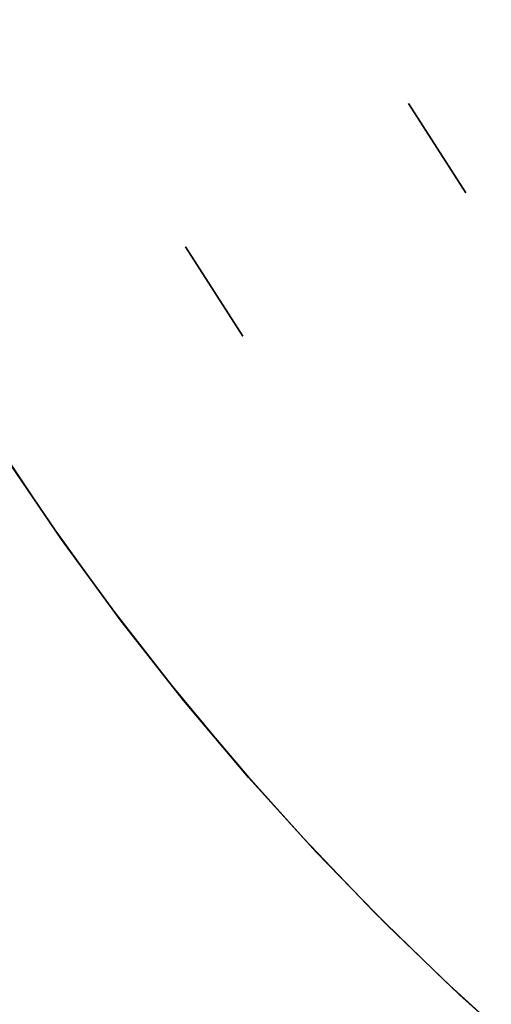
# Model space of a CAD drawing. Header units: millimetres. Extents: x 220 to 1240, y -2940 to -1929.
# Tile 4 of 59: x 456 to 509, y -2677 to -2566. Entities that reach past the tile are written whole.
import ezdxf

# ---------------------------------------------------------------- set-up
doc = ezdxf.new("R2010")
doc.units = ezdxf.units.MM

msp = doc.modelspace()

# ---------------------------------------------------------------- linework, layer by layer
at = {"extrusion": (1.51515e-05, -2.17846e-06, 1)}
msp.add_lwpolyline([(413.37, -2341.54), (410.35, -2352.55), (407.7, -2363.66), (405.44, -2374.86), (403.57, -2386.13), (402.09, -2397.46), (401.01, -2408.83), (400.32, -2420.23), (400.02, -2431.65), (400.12, -2443.08), (400.61, -2454.49), (401.5, -2465.88), (402.78, -2477.23), (404.46, -2488.53), (406.52, -2499.76), (408.97, -2510.92), (411.81, -2521.99), (415.03, -2532.95), (418.63, -2543.79), (422.59, -2554.5), (426.93, -2565.07), (431.63, -2575.48), (436.69, -2585.72), (442.1, -2595.78), (447.85, -2605.65), (453.95, -2615.32), (460.37, -2624.76), (467.12, -2633.98), (474.18, -2642.96), (481.55, -2651.69), (489.21, -2660.16), (497.17, -2668.36), (505.4, -2676.28), (513.9, -2683.91), (522.66, -2691.24), (531.67, -2698.26), (540.92, -2704.97), (550.4, -2711.35), (560.08, -2717.4), (569.98, -2723.11), (580.06, -2728.48), (590.33, -2733.49), (600.76, -2738.15), (611.34, -2742.44), (622.07, -2746.36), (632.93, -2749.91), (643.91, -2753.08), (654.98, -2755.87), (666.15, -2758.27), (677.4, -2760.29), (688.7, -2761.91), (700.06, -2763.15), (711.45, -2763.99), (722.87, -2764.43), (734.29, -2764.48), (745.71, -2764.13), (757.11, -2763.39), (768.47, -2762.26), (779.8, -2760.73), (791.06, -2758.81), (802.24, -2756.51), (813.35, -2753.81), (824.35, -2750.74), (835.24, -2747.28), (846, -2743.45), (856.62, -2739.25), (867.09, -2734.69), (877.4, -2729.76), (887.53, -2724.48), (897.47, -2718.86), (907.21, -2712.89), (916.74, -2706.59), (926.05, -2699.97), (935.12, -2693.02), (943.94, -2685.77), (952.51, -2678.21), (960.81, -2670.36), (968.84, -2662.23), (976.58, -2653.83), (984.02, -2645.17), (991.16, -2636.25), (997.99, -2627.09), (1004.49, -2617.7), (1010.67, -2608.09), (1016.51, -2598.27), (1022, -2588.26), (1027.15, -2578.06), (1031.94, -2567.69), (1036.37, -2557.16), (1040.43, -2546.48), (1044.12, -2535.67), (1047.43, -2524.74), (1050.36, -2513.7), (1052.91, -2502.56), (1055.08, -2491.34), (1056.85, -2480.06), (1058.23, -2468.72), (1059.22, -2457.34), (1059.81, -2445.93), (1060.01, -2434.51)], dxfattribs=at)
at = {"extrusion": (-1.51515e-05, 2.17846e-06, 1)}
for points in [[(1059.99, -2434.51), (1059.8, -2445.93), (1059.2, -2457.34), (1058.22, -2468.72), (1056.84, -2480.06), (1055.06, -2491.34), (1052.9, -2502.56), (1050.35, -2513.69), (1047.42, -2524.74), (1044.11, -2535.67), (1040.42, -2546.48), (1036.36, -2557.16), (1031.93, -2567.69), (1027.14, -2578.06), (1021.99, -2588.25), (1016.49, -2598.27), (1010.65, -2608.09), (1004.48, -2617.7), (997.97, -2627.09), (991.15, -2636.25), (984.01, -2645.16), (976.57, -2653.83), (968.83, -2662.23), (960.8, -2670.36), (952.5, -2678.21), (943.93, -2685.77), (935.11, -2693.02), (926.04, -2699.96), (916.73, -2706.59), (907.2, -2712.89), (897.46, -2718.86), (887.52, -2724.48), (877.39, -2729.76), (867.08, -2734.69), (856.61, -2739.25), (845.99, -2743.45), (835.22, -2747.28), (824.34, -2750.73), (813.33, -2753.81), (802.23, -2756.5), (791.04, -2758.81), (779.78, -2760.73), (768.46, -2762.26), (757.1, -2763.39), (745.7, -2764.13), (734.28, -2764.48), (722.85, -2764.43), (711.44, -2763.98), (700.05, -2763.15), (688.69, -2761.91), (677.38, -2760.29), (666.14, -2758.27), (654.97, -2755.87), (643.89, -2753.08), (632.92, -2749.91), (622.06, -2746.36), (611.33, -2742.43), (600.75, -2738.14), (590.31, -2733.49), (580.05, -2728.47), (569.97, -2723.11), (560.07, -2717.4), (550.38, -2711.35), (540.91, -2704.96), (531.66, -2698.26), (522.65, -2691.23), (513.89, -2683.9), (505.39, -2676.28), (497.15, -2668.36), (489.2, -2660.16), (481.53, -2651.69), (474.17, -2642.96), (467.1, -2633.98), (460.36, -2624.76), (453.93, -2615.31), (447.84, -2605.65), (442.09, -2595.78), (436.68, -2585.72), (431.62, -2575.48), (426.92, -2565.07), (422.58, -2554.5), (418.61, -2543.79), (415.02, -2532.95), (411.8, -2521.98), (408.96, -2510.92), (406.51, -2499.76), (404.45, -2488.53), (402.77, -2477.23), (401.49, -2465.88), (400.6, -2454.49), (400.11, -2443.07), (400.01, -2431.65), (400.3, -2420.23), (400.99, -2408.83), (402.08, -2397.46), (403.56, -2386.13), (405.43, -2374.86), (407.69, -2363.66), (410.33, -2352.55), (413.36, -2341.54)], [(1060, -2434.51), (1059.8, -2445.93), (1059.21, -2457.34), (1058.22, -2468.72), (1056.84, -2480.06), (1055.07, -2491.34), (1052.91, -2502.56), (1050.36, -2513.7), (1047.43, -2524.74), (1044.11, -2535.67), (1040.42, -2546.48), (1036.36, -2557.16), (1031.93, -2567.69), (1027.14, -2578.06), (1022, -2588.26), (1016.5, -2598.27), (1010.66, -2608.09), (1004.49, -2617.7), (997.98, -2627.09), (991.16, -2636.25), (984.02, -2645.17), (976.57, -2653.83), (968.83, -2662.23), (960.81, -2670.36), (952.51, -2678.21), (943.94, -2685.77), (935.12, -2693.02), (926.04, -2699.96), (916.74, -2706.59), (907.21, -2712.89), (897.47, -2718.86), (887.53, -2724.48), (877.4, -2729.76), (867.09, -2734.69), (856.62, -2739.25), (845.99, -2743.45), (835.23, -2747.28), (824.34, -2750.74), (813.34, -2753.81), (802.24, -2756.5), (791.05, -2758.81), (779.79, -2760.73), (768.47, -2762.26), (757.1, -2763.39), (745.7, -2764.13), (734.29, -2764.48), (722.86, -2764.43), (711.45, -2763.99), (700.06, -2763.15), (688.7, -2761.91), (677.39, -2760.29), (666.15, -2758.27), (654.98, -2755.87), (643.9, -2753.08), (632.93, -2749.91), (622.07, -2746.36), (611.34, -2742.44), (600.75, -2738.14), (590.32, -2733.49), (580.06, -2728.48), (569.97, -2723.11), (560.08, -2717.4), (550.39, -2711.35), (540.92, -2704.96), (531.67, -2698.26), (522.66, -2691.24), (513.9, -2683.91), (505.4, -2676.28), (497.16, -2668.36), (489.21, -2660.16), (481.54, -2651.69), (474.17, -2642.96), (467.11, -2633.98), (460.37, -2624.76), (453.94, -2615.32), (447.85, -2605.65), (442.1, -2595.78), (436.69, -2585.72), (431.63, -2575.48), (426.93, -2565.07), (422.59, -2554.5), (418.62, -2543.79), (415.03, -2532.95), (411.81, -2521.99), (408.97, -2510.92), (406.52, -2499.76), (404.45, -2488.53), (402.78, -2477.23), (401.5, -2465.88), (400.61, -2454.49), (400.11, -2443.08), (400.01, -2431.65), (400.31, -2420.23), (401, -2408.83), (402.09, -2397.46), (403.57, -2386.13), (405.44, -2374.86), (407.7, -2363.66), (410.34, -2352.55), (413.37, -2341.54)]]:
    msp.add_lwpolyline(points, dxfattribs=at)
for points in [[(400.45, -2451.68), (401.24, -2463.11), (402.43, -2474.5), (404.02, -2485.85), (406, -2497.13), (408.37, -2508.34), (411.12, -2519.46), (414.26, -2530.47), (417.78, -2541.37), (421.68, -2552.15), (425.95, -2562.78), (430.58, -2573.25), (435.58, -2583.56), (440.93, -2593.69), (446.63, -2603.62), (452.67, -2613.36), (459.04, -2622.87), (465.74, -2632.17), (472.76, -2641.22), (480.09, -2650.02), (487.72, -2658.56), (495.64, -2666.84), (503.85, -2674.83), (512.33, -2682.54)], [(400.45, -2451.68), (401.24, -2463.11), (402.43, -2474.5), (404.02, -2485.85), (406, -2497.13), (408.37, -2508.34), (411.12, -2519.46), (414.26, -2530.47), (417.78, -2541.37), (421.68, -2552.15), (425.95, -2562.78), (430.58, -2573.25), (435.58, -2583.56), (440.93, -2593.69), (446.63, -2603.62), (452.67, -2613.36), (459.04, -2622.87), (465.74, -2632.17), (472.76, -2641.22), (480.09, -2650.02), (487.72, -2658.56), (495.64, -2666.84), (503.85, -2674.83), (512.33, -2682.54)], [(513.9, -2683.91), (505.39, -2676.28), (497.16, -2668.36), (489.21, -2660.16), (481.54, -2651.69), (474.17, -2642.96), (467.11, -2633.98), (460.36, -2624.76), (453.94, -2615.32), (447.85, -2605.65), (442.09, -2595.78), (436.68, -2585.72), (431.63, -2575.48), (426.93, -2565.07), (422.59, -2554.5), (418.62, -2543.79), (415.02, -2532.95), (411.81, -2521.99), (408.97, -2510.92), (406.52, -2499.76), (404.45, -2488.53), (402.78, -2477.23), (401.49, -2465.88), (400.61, -2454.49)], [(506.11, -2585.53), (499.62, -2575.43)], [(499.62, -2575.43), (506.11, -2585.53)], [(499.62, -2575.43), (506.11, -2585.53)], [(499.62, -2575.43), (506.11, -2585.53)], [(506.11, -2585.53), (499.62, -2575.43)], [(506.11, -2585.53), (499.62, -2575.43)], [(474.38, -2591.65), (480.87, -2601.75)], [(474.38, -2591.65), (480.87, -2601.75)], [(474.38, -2591.65), (480.87, -2601.75)], [(474.38, -2591.65), (480.87, -2601.75)], [(474.38, -2591.65), (480.87, -2601.75)], [(474.38, -2591.65), (480.87, -2601.75)], [(480.87, -2601.75), (474.38, -2591.65)], [(480.87, -2601.75), (474.38, -2591.65)]]:
    msp.add_lwpolyline(points)
at = {"extrusion": (-0.540641, 0.841254, 6.83471e-15)}
msp.add_lwpolyline([(972.08, -528.01), (972.1, -526.98), (972.15, -525.96), (972.24, -524.94), (972.36, -523.92), (972.52, -522.91), (972.71, -521.9), (972.93, -520.9), (973.19, -519.91), (973.48, -518.93), (973.81, -517.96), (974.17, -517), (974.56, -516.05), (974.99, -515.12), (975.44, -514.2), (975.93, -513.3), (976.45, -512.42), (976.99, -511.55), (977.57, -510.7), (978.18, -509.88), (978.81, -509.07), (979.47, -508.29), (980.15, -507.53), (980.87, -506.79), (981.6, -506.08), (982.36, -505.39), (983.15, -504.73), (983.95, -504.1), (984.78, -503.5), (985.63, -502.92), (986.49, -502.37), (987.38, -501.86), (988.28, -501.37), (989.19, -500.91), (990.13, -500.49), (991.07, -500.1), (992.03, -499.74), (993, -499.41), (993.99, -499.12), (994.98, -498.86), (995.98, -498.63), (996.98, -498.44), (997.99, -498.28), (999.01, -498.16), (1000.03, -498.07), (1001.06, -498.02), (1002.08, -498.01)], dxfattribs=at)
at = {"extrusion": (-0.540641, 0.841254, -1.36099e-14)}
msp.add_lwpolyline([(1002.08, 221.99), (1001.06, 222.01), (1000.03, 222.06), (999.01, 222.15), (997.99, 222.27), (996.98, 222.43), (995.98, 222.62), (994.98, 222.85), (993.99, 223.11), (993, 223.4), (992.03, 223.73), (991.07, 224.09), (990.13, 224.48), (989.19, 224.9), (988.28, 225.36), (987.38, 225.85), (986.49, 226.36), (985.63, 226.91), (984.78, 227.49), (983.95, 228.09), (983.15, 228.72), (982.36, 229.38), (981.6, 230.07), (980.87, 230.78), (980.15, 231.52), (979.47, 232.28), (978.81, 233.06), (978.18, 233.87), (977.57, 234.69), (976.99, 235.54), (976.45, 236.41), (975.93, 237.29), (975.44, 238.19), (974.99, 239.11), (974.56, 240.04), (974.17, 240.99), (973.81, 241.95), (973.48, 242.92), (973.19, 243.9), (972.93, 244.89), (972.71, 245.89), (972.52, 246.9), (972.36, 247.91), (972.24, 248.93), (972.15, 249.95), (972.1, 250.97), (972.08, 251.99)], dxfattribs=at)
at = {"extrusion": (-0.540641, 0.841254, 8.70236e-15)}
msp.add_lwpolyline([(972.08, 326.99), (972.1, 328.02), (972.15, 329.04), (972.24, 330.06), (972.36, 331.08), (972.52, 332.09), (972.71, 333.1), (972.93, 334.1), (973.19, 335.09), (973.48, 336.07), (973.81, 337.04), (974.17, 338), (974.56, 338.95), (974.99, 339.88), (975.44, 340.8), (975.93, 341.7), (976.45, 342.58), (976.99, 343.45), (977.57, 344.3), (978.18, 345.12), (978.81, 345.93), (979.47, 346.71), (980.15, 347.47), (980.87, 348.21), (981.6, 348.92), (982.36, 349.61), (983.15, 350.27), (983.95, 350.9), (984.78, 351.5), (985.63, 352.08), (986.49, 352.63), (987.38, 353.14), (988.28, 353.63), (989.19, 354.09), (990.13, 354.51), (991.07, 354.9), (992.03, 355.26), (993, 355.59), (993.99, 355.88), (994.98, 356.14), (995.98, 356.37), (996.98, 356.56), (997.99, 356.72), (999.01, 356.84), (1000.03, 356.93), (1001.06, 356.98), (1002.08, 356.99)], dxfattribs=at)
at = {"extrusion": (-0.540641, 0.841254, 4.38746e-15)}
msp.add_lwpolyline([(1002.08, -633.01), (1001.06, -632.99), (1000.03, -632.94), (999.01, -632.85), (997.99, -632.73), (996.98, -632.57), (995.98, -632.38), (994.98, -632.15), (993.99, -631.89), (993, -631.6), (992.03, -631.27), (991.07, -630.91), (990.13, -630.52), (989.19, -630.1), (988.28, -629.64), (987.38, -629.15), (986.49, -628.64), (985.63, -628.09), (984.78, -627.51), (983.95, -626.91), (983.15, -626.28), (982.36, -625.62), (981.6, -624.93), (980.87, -624.22), (980.15, -623.48), (979.47, -622.72), (978.81, -621.94), (978.18, -621.13), (977.57, -620.31), (976.99, -619.46), (976.45, -618.59), (975.93, -617.71), (975.44, -616.81), (974.99, -615.89), (974.56, -614.96), (974.17, -614.01), (973.81, -613.05), (973.48, -612.08), (973.19, -611.1), (972.93, -610.11), (972.71, -609.11), (972.52, -608.1), (972.36, -607.09), (972.24, -606.07), (972.15, -605.05), (972.1, -604.03), (972.08, -603.01)], dxfattribs=at)
at = {"extrusion": (1, 0, 0)}
for points in [[(-2575.43, 251.99), (-2575.43, 326.99)], [(-2575.43, -528.01), (-2575.43, -603.01)], [(-2580.48, 326.99), (-2580.48, 251.99)], [(-2580.48, -528.01), (-2580.48, -603.01)], [(-2585.53, -528.01), (-2585.53, -603.01)], [(-2585.53, 326.99), (-2585.53, 251.99)], [(-2591.65, 356.99), (-2591.65, 371.99)], [(-2591.65, -648.01), (-2591.65, -633.01)], [(-2596.7, 371.99), (-2596.7, 356.99)], [(-2596.7, -633.01), (-2596.7, -648.01)], [(-2601.75, 371.99), (-2601.75, 356.99)], [(-2601.75, -633.01), (-2601.75, -648.01)]]:
    msp.add_lwpolyline(points, dxfattribs=at)
at = {"extrusion": (-0.540641, 0.841254, 2.51645e-15)}
msp.add_lwpolyline([(1002.08, -498.01), (1001.06, -498.02), (1000.03, -498.07), (999.01, -498.16), (997.99, -498.28), (996.98, -498.44), (995.98, -498.63), (994.98, -498.86), (993.99, -499.12), (993, -499.41), (992.03, -499.74), (991.07, -500.1), (990.13, -500.49), (989.19, -500.91), (988.28, -501.37), (987.38, -501.86), (986.49, -502.37), (985.63, -502.92), (984.78, -503.5), (983.95, -504.1), (983.15, -504.73), (982.36, -505.39), (981.6, -506.08), (980.87, -506.79), (980.15, -507.53), (979.47, -508.29), (978.81, -509.07), (978.18, -509.88), (977.57, -510.7), (976.99, -511.55), (976.45, -512.42), (975.93, -513.3), (975.44, -514.2), (974.99, -515.12), (974.56, -516.05), (974.17, -517), (973.81, -517.96), (973.48, -518.93), (973.19, -519.91), (972.93, -520.9), (972.71, -521.9), (972.52, -522.91), (972.36, -523.92), (972.24, -524.94), (972.15, -525.96), (972.1, -526.98), (972.08, -528.01)], dxfattribs=at)
at = {"extrusion": (-0.540641, 0.841254, -1.28151e-14)}
msp.add_lwpolyline([(972.08, 251.99), (972.1, 250.97), (972.15, 249.95), (972.24, 248.93), (972.36, 247.91), (972.52, 246.9), (972.71, 245.89), (972.93, 244.89), (973.19, 243.9), (973.48, 242.92), (973.81, 241.95), (974.17, 240.99), (974.56, 240.04), (974.99, 239.11), (975.44, 238.19), (975.93, 237.29), (976.45, 236.41), (976.99, 235.54), (977.57, 234.69), (978.18, 233.87), (978.81, 233.06), (979.47, 232.28), (980.15, 231.52), (980.87, 230.78), (981.6, 230.07), (982.36, 229.38), (983.15, 228.72), (983.95, 228.09), (984.78, 227.49), (985.63, 226.91), (986.49, 226.36), (987.38, 225.85), (988.28, 225.36), (989.19, 224.9), (990.13, 224.48), (991.07, 224.09), (992.03, 223.73), (993, 223.4), (993.99, 223.11), (994.98, 222.85), (995.98, 222.62), (996.98, 222.43), (997.99, 222.27), (999.01, 222.15), (1000.03, 222.06), (1001.06, 222.01), (1002.08, 221.99)], dxfattribs=at)
at = {"extrusion": (-0.540641, 0.841254, 8.65685e-15)}
msp.add_lwpolyline([(1002.08, 356.99), (1001.06, 356.98), (1000.03, 356.93), (999.01, 356.84), (997.99, 356.72), (996.98, 356.56), (995.98, 356.37), (994.98, 356.14), (993.99, 355.88), (993, 355.59), (992.03, 355.26), (991.07, 354.9), (990.13, 354.51), (989.19, 354.09), (988.28, 353.63), (987.38, 353.14), (986.49, 352.63), (985.63, 352.08), (984.78, 351.5), (983.95, 350.9), (983.15, 350.27), (982.36, 349.61), (981.6, 348.92), (980.87, 348.21), (980.15, 347.47), (979.47, 346.71), (978.81, 345.93), (978.18, 345.12), (977.57, 344.3), (976.99, 343.45), (976.45, 342.58), (975.93, 341.7), (975.44, 340.8), (974.99, 339.88), (974.56, 338.95), (974.17, 338), (973.81, 337.04), (973.48, 336.07), (973.19, 335.09), (972.93, 334.1), (972.71, 333.1), (972.52, 332.09), (972.36, 331.08), (972.24, 330.06), (972.15, 329.04), (972.1, 328.02), (972.08, 326.99)], dxfattribs=at)
at = {"extrusion": (-0.540641, 0.841254, -1.09759e-14)}
msp.add_lwpolyline([(972.08, -603.01), (972.1, -604.03), (972.15, -605.05), (972.24, -606.07), (972.36, -607.09), (972.52, -608.1), (972.71, -609.11), (972.93, -610.11), (973.19, -611.1), (973.48, -612.08), (973.81, -613.05), (974.17, -614.01), (974.56, -614.96), (974.99, -615.89), (975.44, -616.81), (975.93, -617.71), (976.45, -618.59), (976.99, -619.46), (977.57, -620.31), (978.18, -621.13), (978.81, -621.94), (979.47, -622.72), (980.15, -623.48), (980.87, -624.22), (981.6, -624.93), (982.36, -625.62), (983.15, -626.28), (983.95, -626.91), (984.78, -627.51), (985.63, -628.09), (986.49, -628.64), (987.38, -629.15), (988.28, -629.64), (989.19, -630.1), (990.13, -630.52), (991.07, -630.91), (992.03, -631.27), (993, -631.6), (993.99, -631.89), (994.98, -632.15), (995.98, -632.38), (996.98, -632.57), (997.99, -632.73), (999.01, -632.85), (1000.03, -632.94), (1001.06, -632.99), (1002.08, -633.01)], dxfattribs=at)
at = {"extrusion": (-0.540641, 0.841254, -1.36175e-14)}
msp.add_lwpolyline([(1002.08, -498.01), (1001.06, -498.02), (1000.03, -498.07), (999.01, -498.16), (997.99, -498.28), (996.98, -498.44), (995.98, -498.63), (994.98, -498.86), (993.99, -499.12), (993, -499.41), (992.03, -499.74), (991.07, -500.1), (990.13, -500.49), (989.19, -500.91), (988.28, -501.37), (987.38, -501.86), (986.49, -502.37), (985.63, -502.92), (984.78, -503.5), (983.95, -504.1), (983.15, -504.73), (982.36, -505.39), (981.6, -506.08), (980.87, -506.79), (980.15, -507.53), (979.47, -508.29), (978.81, -509.07), (978.18, -509.88), (977.57, -510.7), (976.99, -511.55), (976.45, -512.42), (975.93, -513.3), (975.44, -514.2), (974.99, -515.12), (974.56, -516.05), (974.17, -517), (973.81, -517.96), (973.48, -518.93), (973.19, -519.91), (972.93, -520.9), (972.71, -521.9), (972.52, -522.91), (972.36, -523.92), (972.24, -524.94), (972.15, -525.96), (972.1, -526.98), (972.08, -528.01)], dxfattribs=at)
at = {"extrusion": (-0.540641, 0.841254, -1.4154e-14)}
msp.add_lwpolyline([(972.08, 251.99), (972.1, 250.97), (972.15, 249.95), (972.24, 248.93), (972.36, 247.91), (972.52, 246.9), (972.71, 245.89), (972.93, 244.89), (973.19, 243.9), (973.48, 242.92), (973.81, 241.95), (974.17, 240.99), (974.56, 240.04), (974.99, 239.11), (975.44, 238.19), (975.93, 237.29), (976.45, 236.41), (976.99, 235.54), (977.57, 234.69), (978.18, 233.87), (978.81, 233.06), (979.47, 232.28), (980.15, 231.52), (980.87, 230.78), (981.6, 230.07), (982.36, 229.38), (983.15, 228.72), (983.95, 228.09), (984.78, 227.49), (985.63, 226.91), (986.49, 226.36), (987.38, 225.85), (988.28, 225.36), (989.19, 224.9), (990.13, 224.48), (991.07, 224.09), (992.03, 223.73), (993, 223.4), (993.99, 223.11), (994.98, 222.85), (995.98, 222.62), (996.98, 222.43), (997.99, 222.27), (999.01, 222.15), (1000.03, 222.06), (1001.06, 222.01), (1002.08, 221.99)], dxfattribs=at)
at = {"extrusion": (-0.540641, 0.841254, 6.47871e-15)}
msp.add_lwpolyline([(1002.08, 356.99), (1001.06, 356.98), (1000.03, 356.93), (999.01, 356.84), (997.99, 356.72), (996.98, 356.56), (995.98, 356.37), (994.98, 356.14), (993.99, 355.88), (993, 355.59), (992.03, 355.26), (991.07, 354.9), (990.13, 354.51), (989.19, 354.09), (988.28, 353.63), (987.38, 353.14), (986.49, 352.63), (985.63, 352.08), (984.78, 351.5), (983.95, 350.9), (983.15, 350.27), (982.36, 349.61), (981.6, 348.92), (980.87, 348.21), (980.15, 347.47), (979.47, 346.71), (978.81, 345.93), (978.18, 345.12), (977.57, 344.3), (976.99, 343.45), (976.45, 342.58), (975.93, 341.7), (975.44, 340.8), (974.99, 339.88), (974.56, 338.95), (974.17, 338), (973.81, 337.04), (973.48, 336.07), (973.19, 335.09), (972.93, 334.1), (972.71, 333.1), (972.52, 332.09), (972.36, 331.08), (972.24, 330.06), (972.15, 329.04), (972.1, 328.02), (972.08, 326.99)], dxfattribs=at)
at = {"extrusion": (-0.540641, 0.841254, -1.90556e-14)}
msp.add_lwpolyline([(972.08, -603.01), (972.1, -604.03), (972.15, -605.05), (972.24, -606.07), (972.36, -607.09), (972.52, -608.1), (972.71, -609.11), (972.93, -610.11), (973.19, -611.1), (973.48, -612.08), (973.81, -613.05), (974.17, -614.01), (974.56, -614.96), (974.99, -615.89), (975.44, -616.81), (975.93, -617.71), (976.45, -618.59), (976.99, -619.46), (977.57, -620.31), (978.18, -621.13), (978.81, -621.94), (979.47, -622.72), (980.15, -623.48), (980.87, -624.22), (981.6, -624.93), (982.36, -625.62), (983.15, -626.28), (983.95, -626.91), (984.78, -627.51), (985.63, -628.09), (986.49, -628.64), (987.38, -629.15), (988.28, -629.64), (989.19, -630.1), (990.13, -630.52), (991.07, -630.91), (992.03, -631.27), (993, -631.6), (993.99, -631.89), (994.98, -632.15), (995.98, -632.38), (996.98, -632.57), (997.99, -632.73), (999.01, -632.85), (1000.03, -632.94), (1001.06, -632.99), (1002.08, -633.01)], dxfattribs=at)
at = {"extrusion": (-0.540641, 0.841254, 9.07651e-15)}
msp.add_lwpolyline([(1002.08, -498.01), (1004.13, -497.97), (1006.17, -497.87), (1008.22, -497.69), (1010.25, -497.45), (1012.27, -497.13), (1014.29, -496.75), (1016.29, -496.3), (1018.27, -495.78), (1020.23, -495.19), (1022.17, -494.54), (1024.09, -493.82), (1025.98, -493.04), (1027.85, -492.19), (1029.68, -491.28), (1031.49, -490.3), (1033.25, -489.27), (1034.99, -488.18), (1036.68, -487.02), (1038.33, -485.81), (1039.94, -484.55), (1041.51, -483.23), (1043.03, -481.86), (1044.51, -480.43), (1045.93, -478.96), (1047.3, -477.44), (1048.62, -475.87), (1049.89, -474.26), (1051.1, -472.61), (1052.25, -470.91), (1053.34, -469.18), (1054.38, -467.41), (1055.35, -465.61), (1056.26, -463.77), (1057.11, -461.91), (1057.9, -460.02), (1058.61, -458.1), (1059.27, -456.16), (1059.85, -454.19), (1060.37, -452.21), (1060.82, -450.21), (1061.21, -448.2), (1061.52, -446.17), (1061.76, -444.14), (1061.94, -442.1), (1062.04, -440.05), (1062.08, -438)], dxfattribs=at)
at = {"extrusion": (-0.540641, 0.841254, -1.64655e-14)}
msp.add_lwpolyline([(1062.08, 161.99), (1062.04, 164.04), (1061.94, 166.09), (1061.76, 168.13), (1061.52, 170.16), (1061.21, 172.19), (1060.82, 174.2), (1060.37, 176.2), (1059.85, 178.18), (1059.27, 180.15), (1058.61, 182.09), (1057.9, 184.01), (1057.11, 185.9), (1056.26, 187.76), (1055.35, 189.6), (1054.38, 191.4), (1053.34, 193.17), (1052.25, 194.9), (1051.1, 196.6), (1049.89, 198.25), (1048.62, 199.86), (1047.3, 201.43), (1045.93, 202.95), (1044.51, 204.42), (1043.03, 205.85), (1041.51, 207.22), (1039.94, 208.54), (1038.33, 209.8), (1036.68, 211.01), (1034.99, 212.17), (1033.25, 213.26), (1031.49, 214.29), (1029.68, 215.27), (1027.85, 216.18), (1025.98, 217.03), (1024.09, 217.81), (1022.17, 218.53), (1020.23, 219.18), (1018.27, 219.77), (1016.29, 220.29), (1014.29, 220.74), (1012.27, 221.12), (1010.25, 221.44), (1008.22, 221.68), (1006.17, 221.86), (1004.13, 221.96), (1002.08, 221.99)], dxfattribs=at)
at = {"extrusion": (-0.540641, 0.841254, 2.46196e-14)}
msp.add_lwpolyline([(1002.08, 371.99), (1002.1, 373.02), (1002.15, 374.04), (1002.24, 375.06), (1002.36, 376.08), (1002.52, 377.09), (1002.71, 378.1), (1002.93, 379.1), (1003.19, 380.09), (1003.48, 381.07), (1003.81, 382.04), (1004.17, 383), (1004.56, 383.95), (1004.99, 384.88), (1005.44, 385.8), (1005.93, 386.7), (1006.45, 387.58), (1006.99, 388.45), (1007.57, 389.3), (1008.18, 390.12), (1008.81, 390.93), (1009.47, 391.71), (1010.15, 392.47), (1010.87, 393.21), (1011.6, 393.92), (1012.36, 394.61), (1013.15, 395.27), (1013.95, 395.9), (1014.78, 396.5), (1015.63, 397.08), (1016.49, 397.63), (1017.38, 398.14), (1018.28, 398.63), (1019.19, 399.09), (1020.13, 399.51), (1021.07, 399.9), (1022.03, 400.26), (1023, 400.59), (1023.99, 400.88), (1024.98, 401.14), (1025.98, 401.37), (1026.98, 401.56), (1027.99, 401.72), (1029.01, 401.84), (1030.03, 401.93), (1031.06, 401.98), (1032.08, 402)], dxfattribs=at)
at = {"extrusion": (-0.540641, 0.841254, -1.90797e-14)}
msp.add_lwpolyline([(1032.08, -678.01), (1031.06, -677.99), (1030.03, -677.94), (1029.01, -677.85), (1027.99, -677.73), (1026.98, -677.57), (1025.98, -677.38), (1024.98, -677.15), (1023.99, -676.89), (1023, -676.6), (1022.03, -676.27), (1021.07, -675.91), (1020.13, -675.52), (1019.19, -675.1), (1018.28, -674.64), (1017.38, -674.15), (1016.49, -673.64), (1015.63, -673.09), (1014.78, -672.51), (1013.95, -671.91), (1013.15, -671.28), (1012.36, -670.62), (1011.6, -669.93), (1010.87, -669.22), (1010.15, -668.48), (1009.47, -667.72), (1008.81, -666.94), (1008.18, -666.13), (1007.57, -665.31), (1006.99, -664.46), (1006.45, -663.59), (1005.93, -662.71), (1005.44, -661.81), (1004.99, -660.89), (1004.56, -659.96), (1004.17, -659.01), (1003.81, -658.05), (1003.48, -657.08), (1003.19, -656.1), (1002.93, -655.11), (1002.71, -654.11), (1002.52, -653.1), (1002.36, -652.09), (1002.24, -651.07), (1002.15, -650.05), (1002.1, -649.03), (1002.08, -648.01)], dxfattribs=at)
at = {"extrusion": (-0.540641, 0.841254, -6.36815e-15)}
msp.add_lwpolyline([(1002.08, -498.01), (1004.13, -497.97), (1006.17, -497.87), (1008.22, -497.69), (1010.25, -497.45), (1012.27, -497.13), (1014.29, -496.75), (1016.29, -496.3), (1018.27, -495.78), (1020.23, -495.19), (1022.17, -494.54), (1024.09, -493.82), (1025.98, -493.04), (1027.85, -492.19), (1029.68, -491.28), (1031.49, -490.3), (1033.25, -489.27), (1034.99, -488.18), (1036.68, -487.02), (1038.33, -485.81), (1039.94, -484.55), (1041.51, -483.23), (1043.03, -481.86), (1044.51, -480.43), (1045.93, -478.96), (1047.3, -477.44), (1048.62, -475.87), (1049.89, -474.26), (1051.1, -472.61), (1052.25, -470.91), (1053.34, -469.18), (1054.38, -467.41), (1055.35, -465.61), (1056.26, -463.77), (1057.11, -461.91), (1057.9, -460.02), (1058.61, -458.1), (1059.27, -456.16), (1059.85, -454.19), (1060.37, -452.21), (1060.82, -450.21), (1061.21, -448.2), (1061.52, -446.17), (1061.76, -444.14), (1061.94, -442.1), (1062.04, -440.05), (1062.08, -438)], dxfattribs=at)
at = {"extrusion": (-0.540641, 0.841254, -4.55088e-15)}
msp.add_lwpolyline([(1062.08, 161.99), (1062.04, 164.04), (1061.94, 166.09), (1061.76, 168.13), (1061.52, 170.16), (1061.21, 172.19), (1060.82, 174.2), (1060.37, 176.2), (1059.85, 178.18), (1059.27, 180.15), (1058.61, 182.09), (1057.9, 184.01), (1057.11, 185.9), (1056.26, 187.76), (1055.35, 189.6), (1054.38, 191.4), (1053.34, 193.17), (1052.25, 194.9), (1051.1, 196.6), (1049.89, 198.25), (1048.62, 199.86), (1047.3, 201.43), (1045.93, 202.95), (1044.51, 204.42), (1043.03, 205.85), (1041.51, 207.22), (1039.94, 208.54), (1038.33, 209.8), (1036.68, 211.01), (1034.99, 212.17), (1033.25, 213.26), (1031.49, 214.29), (1029.68, 215.27), (1027.85, 216.18), (1025.98, 217.03), (1024.09, 217.81), (1022.17, 218.53), (1020.23, 219.18), (1018.27, 219.77), (1016.29, 220.29), (1014.29, 220.74), (1012.27, 221.12), (1010.25, 221.44), (1008.22, 221.68), (1006.17, 221.86), (1004.13, 221.96), (1002.08, 221.99)], dxfattribs=at)
at = {"extrusion": (-0.540641, 0.841254, 1.82466e-14)}
msp.add_lwpolyline([(1032.08, 402), (1031.06, 401.98), (1030.03, 401.93), (1029.01, 401.84), (1027.99, 401.72), (1026.98, 401.56), (1025.98, 401.37), (1024.98, 401.14), (1023.99, 400.88), (1023, 400.59), (1022.03, 400.26), (1021.07, 399.9), (1020.13, 399.51), (1019.19, 399.09), (1018.28, 398.63), (1017.38, 398.14), (1016.49, 397.63), (1015.63, 397.08), (1014.78, 396.5), (1013.95, 395.9), (1013.15, 395.27), (1012.36, 394.61), (1011.6, 393.92), (1010.87, 393.21), (1010.15, 392.47), (1009.47, 391.71), (1008.81, 390.93), (1008.18, 390.12), (1007.57, 389.3), (1006.99, 388.45), (1006.45, 387.58), (1005.93, 386.7), (1005.44, 385.8), (1004.99, 384.88), (1004.56, 383.95), (1004.17, 383), (1003.81, 382.04), (1003.48, 381.07), (1003.19, 380.09), (1002.93, 379.1), (1002.71, 378.1), (1002.52, 377.09), (1002.36, 376.08), (1002.24, 375.06), (1002.15, 374.04), (1002.1, 373.02), (1002.08, 371.99)], dxfattribs=at)
at = {"extrusion": (-0.540641, 0.841254, -1.76542e-14)}
msp.add_lwpolyline([(1002.08, -648.01), (1002.1, -649.03), (1002.15, -650.05), (1002.24, -651.07), (1002.36, -652.09), (1002.52, -653.1), (1002.71, -654.11), (1002.93, -655.11), (1003.19, -656.1), (1003.48, -657.08), (1003.81, -658.05), (1004.17, -659.01), (1004.56, -659.96), (1004.99, -660.89), (1005.44, -661.81), (1005.93, -662.71), (1006.45, -663.59), (1006.99, -664.46), (1007.57, -665.31), (1008.18, -666.13), (1008.81, -666.94), (1009.47, -667.72), (1010.15, -668.48), (1010.87, -669.22), (1011.6, -669.93), (1012.36, -670.62), (1013.15, -671.28), (1013.95, -671.91), (1014.78, -672.51), (1015.63, -673.09), (1016.49, -673.64), (1017.38, -674.15), (1018.28, -674.64), (1019.19, -675.1), (1020.13, -675.52), (1021.07, -675.91), (1022.03, -676.27), (1023, -676.6), (1023.99, -676.89), (1024.98, -677.15), (1025.98, -677.38), (1026.98, -677.57), (1027.99, -677.73), (1029.01, -677.85), (1030.03, -677.94), (1031.06, -677.99), (1032.08, -678.01)], dxfattribs=at)
at = {"extrusion": (-0.540641, 0.841254, 3.03887e-14)}
msp.add_lwpolyline([(1062.08, -438), (1062.04, -440.05), (1061.94, -442.1), (1061.76, -444.14), (1061.52, -446.17), (1061.21, -448.2), (1060.82, -450.21), (1060.37, -452.21), (1059.85, -454.19), (1059.27, -456.16), (1058.61, -458.1), (1057.9, -460.02), (1057.11, -461.91), (1056.26, -463.77), (1055.35, -465.61), (1054.38, -467.41), (1053.34, -469.18), (1052.25, -470.91), (1051.1, -472.61), (1049.89, -474.26), (1048.62, -475.87), (1047.3, -477.44), (1045.93, -478.96), (1044.51, -480.43), (1043.03, -481.86), (1041.51, -483.23), (1039.94, -484.55), (1038.33, -485.81), (1036.68, -487.02), (1034.99, -488.18), (1033.25, -489.27), (1031.49, -490.3), (1029.68, -491.28), (1027.85, -492.19), (1025.98, -493.04), (1024.09, -493.82), (1022.17, -494.54), (1020.23, -495.19), (1018.27, -495.78), (1016.29, -496.3), (1014.29, -496.75), (1012.27, -497.13), (1010.25, -497.45), (1008.22, -497.69), (1006.17, -497.87), (1004.13, -497.97), (1002.08, -498.01)], dxfattribs=at)
at = {"extrusion": (-0.540641, 0.841254, -2.16581e-14)}
msp.add_lwpolyline([(1002.08, 221.99), (1004.13, 221.96), (1006.17, 221.86), (1008.22, 221.68), (1010.25, 221.44), (1012.27, 221.12), (1014.29, 220.74), (1016.29, 220.29), (1018.27, 219.77), (1020.23, 219.18), (1022.17, 218.53), (1024.09, 217.81), (1025.98, 217.03), (1027.85, 216.18), (1029.68, 215.27), (1031.49, 214.29), (1033.25, 213.26), (1034.99, 212.17), (1036.68, 211.01), (1038.33, 209.8), (1039.94, 208.54), (1041.51, 207.22), (1043.03, 205.85), (1044.51, 204.42), (1045.93, 202.95), (1047.3, 201.43), (1048.62, 199.86), (1049.89, 198.25), (1051.1, 196.6), (1052.25, 194.9), (1053.34, 193.17), (1054.38, 191.4), (1055.35, 189.6), (1056.26, 187.76), (1057.11, 185.9), (1057.9, 184.01), (1058.61, 182.09), (1059.27, 180.15), (1059.85, 178.18), (1060.37, 176.2), (1060.82, 174.2), (1061.21, 172.19), (1061.52, 170.16), (1061.76, 168.13), (1061.94, 166.09), (1062.04, 164.04), (1062.08, 161.99)], dxfattribs=at)
at = {"extrusion": (-0.540641, 0.841254, 3.72325e-15)}
msp.add_lwpolyline([(1032.08, 402), (1031.06, 401.98), (1030.03, 401.93), (1029.01, 401.84), (1027.99, 401.72), (1026.98, 401.56), (1025.98, 401.37), (1024.98, 401.14), (1023.99, 400.88), (1023, 400.59), (1022.03, 400.26), (1021.07, 399.9), (1020.13, 399.51), (1019.19, 399.09), (1018.28, 398.63), (1017.38, 398.14), (1016.49, 397.63), (1015.63, 397.08), (1014.78, 396.5), (1013.95, 395.9), (1013.15, 395.27), (1012.36, 394.61), (1011.6, 393.92), (1010.87, 393.21), (1010.15, 392.47), (1009.47, 391.71), (1008.81, 390.93), (1008.18, 390.12), (1007.57, 389.3), (1006.99, 388.45), (1006.45, 387.58), (1005.93, 386.7), (1005.44, 385.8), (1004.99, 384.88), (1004.56, 383.95), (1004.17, 383), (1003.81, 382.04), (1003.48, 381.07), (1003.19, 380.09), (1002.93, 379.1), (1002.71, 378.1), (1002.52, 377.09), (1002.36, 376.08), (1002.24, 375.06), (1002.15, 374.04), (1002.1, 373.02), (1002.08, 371.99)], dxfattribs=at)
at = {"extrusion": (-0.540641, 0.841254, -2.52527e-14)}
msp.add_lwpolyline([(1002.08, -648.01), (1002.1, -649.03), (1002.15, -650.05), (1002.24, -651.07), (1002.36, -652.09), (1002.52, -653.1), (1002.71, -654.11), (1002.93, -655.11), (1003.19, -656.1), (1003.48, -657.08), (1003.81, -658.05), (1004.17, -659.01), (1004.56, -659.96), (1004.99, -660.89), (1005.44, -661.81), (1005.93, -662.71), (1006.45, -663.59), (1006.99, -664.46), (1007.57, -665.31), (1008.18, -666.13), (1008.81, -666.94), (1009.47, -667.72), (1010.15, -668.48), (1010.87, -669.22), (1011.6, -669.93), (1012.36, -670.62), (1013.15, -671.28), (1013.95, -671.91), (1014.78, -672.51), (1015.63, -673.09), (1016.49, -673.64), (1017.38, -674.15), (1018.28, -674.64), (1019.19, -675.1), (1020.13, -675.52), (1021.07, -675.91), (1022.03, -676.27), (1023, -676.6), (1023.99, -676.89), (1024.98, -677.15), (1025.98, -677.38), (1026.98, -677.57), (1027.99, -677.73), (1029.01, -677.85), (1030.03, -677.94), (1031.06, -677.99), (1032.08, -678.01)], dxfattribs=at)
at = {"extrusion": (0.75575, -0.654861, -2.11498e-15)}
msp.add_lwpolyline([(-1661.83, -498.01), (-1663.88, -497.97), (-1665.92, -497.87), (-1667.97, -497.69), (-1670, -497.45), (-1672.02, -497.13), (-1674.04, -496.75), (-1676.04, -496.3), (-1678.02, -495.78), (-1679.98, -495.19), (-1681.92, -494.54), (-1683.84, -493.82), (-1685.73, -493.04), (-1687.6, -492.19), (-1689.43, -491.28), (-1691.24, -490.3), (-1693, -489.27), (-1694.74, -488.18), (-1696.43, -487.02), (-1698.08, -485.81), (-1699.7, -484.55), (-1701.26, -483.23), (-1702.78, -481.86), (-1704.26, -480.43), (-1705.68, -478.96), (-1707.05, -477.44), (-1708.37, -475.87), (-1709.64, -474.26), (-1710.85, -472.61), (-1712, -470.91), (-1713.1, -469.18), (-1714.13, -467.41), (-1715.1, -465.61), (-1716.01, -463.77), (-1716.86, -461.91), (-1717.65, -460.02), (-1718.37, -458.1), (-1719.02, -456.16), (-1719.6, -454.19), (-1720.12, -452.21), (-1720.57, -450.21), (-1720.96, -448.2), (-1721.27, -446.17), (-1721.52, -444.14), (-1721.69, -442.1), (-1721.79, -440.05), (-1721.83, -438)], dxfattribs=at)
at = {"extrusion": (0.75575, -0.654861, 6.3543e-15)}
msp.add_lwpolyline([(-1721.83, 161.99), (-1721.79, 164.04), (-1721.69, 166.09), (-1721.52, 168.13), (-1721.27, 170.16), (-1720.96, 172.19), (-1720.57, 174.2), (-1720.12, 176.2), (-1719.6, 178.18), (-1719.02, 180.15), (-1718.37, 182.09), (-1717.65, 184.01), (-1716.86, 185.9), (-1716.01, 187.76), (-1715.1, 189.6), (-1714.13, 191.4), (-1713.1, 193.17), (-1712, 194.9), (-1710.85, 196.6), (-1709.64, 198.25), (-1708.37, 199.86), (-1707.05, 201.43), (-1705.68, 202.95), (-1704.26, 204.42), (-1702.78, 205.85), (-1701.26, 207.22), (-1699.7, 208.54), (-1698.08, 209.8), (-1696.43, 211.01), (-1694.74, 212.17), (-1693, 213.26), (-1691.24, 214.29), (-1689.43, 215.27), (-1687.6, 216.18), (-1685.73, 217.03), (-1683.84, 217.81), (-1681.92, 218.53), (-1679.98, 219.18), (-1678.02, 219.77), (-1676.04, 220.29), (-1674.04, 220.74), (-1672.02, 221.12), (-1670, 221.44), (-1667.97, 221.68), (-1665.92, 221.86), (-1663.88, 221.96), (-1661.83, 221.99)], dxfattribs=at)
at = {"extrusion": (0.75575, -0.654861, -3.76285e-15)}
msp.add_lwpolyline([(-1661.83, -498.01), (-1663.88, -497.97), (-1665.92, -497.87), (-1667.97, -497.69), (-1670, -497.45), (-1672.02, -497.13), (-1674.04, -496.75), (-1676.04, -496.3), (-1678.02, -495.78), (-1679.98, -495.19), (-1681.92, -494.54), (-1683.84, -493.82), (-1685.73, -493.04), (-1687.6, -492.19), (-1689.43, -491.28), (-1691.24, -490.3), (-1693, -489.27), (-1694.74, -488.18), (-1696.43, -487.02), (-1698.08, -485.81), (-1699.7, -484.55), (-1701.26, -483.23), (-1702.78, -481.86), (-1704.26, -480.43), (-1705.68, -478.96), (-1707.05, -477.44), (-1708.37, -475.87), (-1709.64, -474.26), (-1710.85, -472.61), (-1712, -470.91), (-1713.1, -469.18), (-1714.13, -467.41), (-1715.1, -465.61), (-1716.01, -463.77), (-1716.86, -461.91), (-1717.65, -460.02), (-1718.37, -458.1), (-1719.02, -456.16), (-1719.6, -454.19), (-1720.12, -452.21), (-1720.57, -450.21), (-1720.96, -448.2), (-1721.27, -446.17), (-1721.52, -444.14), (-1721.69, -442.1), (-1721.79, -440.05), (-1721.83, -438)], dxfattribs=at)
at = {"extrusion": (0.75575, -0.654861, 1.51967e-15)}
msp.add_lwpolyline([(-1721.83, 161.99), (-1721.79, 164.04), (-1721.69, 166.09), (-1721.52, 168.13), (-1721.27, 170.16), (-1720.96, 172.19), (-1720.57, 174.2), (-1720.12, 176.2), (-1719.6, 178.18), (-1719.02, 180.15), (-1718.37, 182.09), (-1717.65, 184.01), (-1716.86, 185.9), (-1716.01, 187.76), (-1715.1, 189.6), (-1714.13, 191.4), (-1713.1, 193.17), (-1712, 194.9), (-1710.85, 196.6), (-1709.64, 198.25), (-1708.37, 199.86), (-1707.05, 201.43), (-1705.68, 202.95), (-1704.26, 204.42), (-1702.78, 205.85), (-1701.26, 207.22), (-1699.7, 208.54), (-1698.08, 209.8), (-1696.43, 211.01), (-1694.74, 212.17), (-1693, 213.26), (-1691.24, 214.29), (-1689.43, 215.27), (-1687.6, 216.18), (-1685.73, 217.03), (-1683.84, 217.81), (-1681.92, 218.53), (-1679.98, 219.18), (-1678.02, 219.77), (-1676.04, 220.29), (-1674.04, 220.74), (-1672.02, 221.12), (-1670, 221.44), (-1667.97, 221.68), (-1665.92, 221.86), (-1663.88, 221.96), (-1661.83, 221.99)], dxfattribs=at)
at = {"extrusion": (0.75575, -0.654861, -1.74516e-14)}
msp.add_lwpolyline([(-1721.83, -438), (-1721.79, -440.05), (-1721.69, -442.1), (-1721.52, -444.14), (-1721.27, -446.17), (-1720.96, -448.2), (-1720.57, -450.21), (-1720.12, -452.21), (-1719.6, -454.19), (-1719.02, -456.16), (-1718.37, -458.1), (-1717.65, -460.02), (-1716.86, -461.91), (-1716.01, -463.77), (-1715.1, -465.61), (-1714.13, -467.41), (-1713.1, -469.18), (-1712, -470.91), (-1710.85, -472.61), (-1709.64, -474.26), (-1708.37, -475.87), (-1707.05, -477.44), (-1705.68, -478.96), (-1704.26, -480.43), (-1702.78, -481.86), (-1701.26, -483.23), (-1699.7, -484.55), (-1698.08, -485.81), (-1696.43, -487.02), (-1694.74, -488.18), (-1693, -489.27), (-1691.24, -490.3), (-1689.43, -491.28), (-1687.6, -492.19), (-1685.73, -493.04), (-1683.84, -493.82), (-1681.92, -494.54), (-1679.98, -495.19), (-1678.02, -495.78), (-1676.04, -496.3), (-1674.04, -496.75), (-1672.02, -497.13), (-1670, -497.45), (-1667.97, -497.69), (-1665.92, -497.87), (-1663.88, -497.97), (-1661.83, -498.01)], dxfattribs=at)
at = {"extrusion": (0.75575, -0.654861, 1.77269e-15)}
msp.add_lwpolyline([(-1661.83, 221.99), (-1663.88, 221.96), (-1665.92, 221.86), (-1667.97, 221.68), (-1670, 221.44), (-1672.02, 221.12), (-1674.04, 220.74), (-1676.04, 220.29), (-1678.02, 219.77), (-1679.98, 219.18), (-1681.92, 218.53), (-1683.84, 217.81), (-1685.73, 217.03), (-1687.6, 216.18), (-1689.43, 215.27), (-1691.24, 214.29), (-1693, 213.26), (-1694.74, 212.17), (-1696.43, 211.01), (-1698.08, 209.8), (-1699.7, 208.54), (-1701.26, 207.22), (-1702.78, 205.85), (-1704.26, 204.42), (-1705.68, 202.95), (-1707.05, 201.43), (-1708.37, 199.86), (-1709.64, 198.25), (-1710.85, 196.6), (-1712, 194.9), (-1713.1, 193.17), (-1714.13, 191.4), (-1715.1, 189.6), (-1716.01, 187.76), (-1716.86, 185.9), (-1717.65, 184.01), (-1718.37, 182.09), (-1719.02, 180.15), (-1719.6, 178.18), (-1720.12, 176.2), (-1720.57, 174.2), (-1720.96, 172.19), (-1721.27, 170.16), (-1721.52, 168.13), (-1721.69, 166.09), (-1721.79, 164.04), (-1721.83, 161.99)], dxfattribs=at)

doc.saveas('drawing.dxf')
